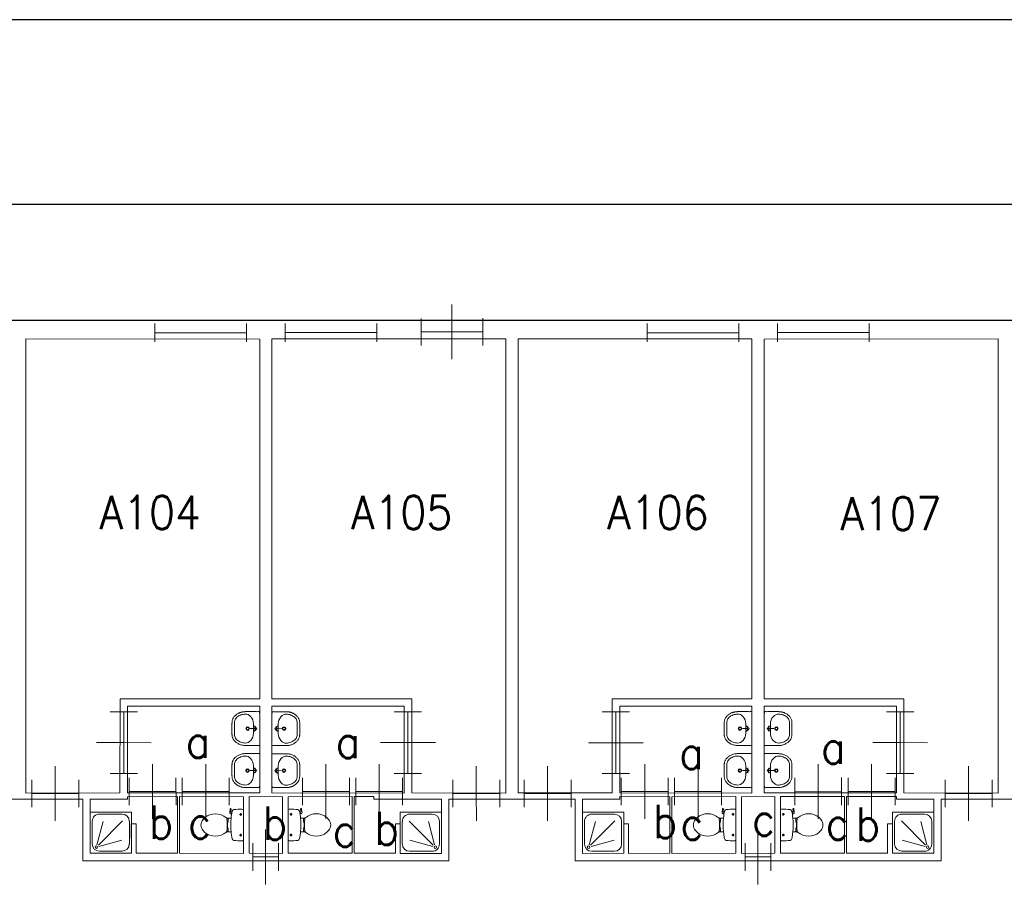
# Model space of a CAD drawing. Header units: metres. Extents: x 150884 to 151010, y 450410 to 450499.
# Tile 5 of 25: x 150911 to 150927, y 450485 to 450499. Entities that reach past the tile are written whole.
import ezdxf
from ezdxf.enums import TextEntityAlignment as Align

# ---------------------------------------------------------------- set-up
doc = ezdxf.new("R2010")
doc.units = ezdxf.units.M
doc.header["$MEASUREMENT"] = 0
for name, color, linetype, lineweight in [('BINNENMUUR', 7, 'Continuous', 0), ('BOUWKUNDE', 7, 'Continuous', 0), ('BUITENMUUR', 7, 'Continuous', 0), ('KADER', 7, 'Continuous', 0), ('LABEL', 7, 'Continuous', 0), ('SANITAIR', 7, 'Continuous', 0)]:
    doc.layers.add(name, color=color, linetype=linetype, lineweight=lineweight)
doc.styles.add('Style-STANDARD', font='STANDARD.shx')

# ---------------------------------------------------------------- blocks, each defined once
blk = doc.blocks.new('202_141')
at = {"layer": 'BOUWKUNDE', "color": 7, "linetype": 'Continuous', "lineweight": 0}
for p, q in [((0.45, 0), (0.45, 0.4)), ((0, -0.2), (-0.001, 0.199)), ((0.9, -0.2), (0.899, 0.2)), ((0, 0), (0.9, 0)), ((0.449, -0.4), (0.45, 0))]:
    blk.add_line(p, q, dxfattribs=at)
at = {"layer": 'KADER', "color": 7, "linetype": 'Continuous', "lineweight": 0, "style": 'Style-STANDARD', "flags": 1}
for tag in ['type', 'soort']:
    blk.add_attdef(tag, (0, 0), '', height=0.324, rotation=288.1924, dxfattribs=at)
blk = doc.blocks.new('223_1')
at = {"layer": 'SANITAIR', "color": 7, "linetype": 'Continuous', "lineweight": 0}
for p, q in [((0.051, 0.225), (0.051, 0.776)), ((0.167, 0.209), (0.316, 0.77)), ((0.785, 0.784), (0.2, 0.199)), ((0.225, 0.951), (0.776, 0.951)), ((0.951, 0.775), (0.951, 0.225)), ((0.209, 0.166), (0.77, 0.316)), ((0.776, 0.051), (0.227, 0.051))]:
    blk.add_line(p, q, dxfattribs=at)
at = {"layer": 'SANITAIR', "color": 7, "linetype": 'Continuous', "lineweight": 0, "extrusion": (0, 0, -1), "flags": 128}
blk.add_lwpolyline([(-0.001, 1.001), (0, 0), (-1.001, 0), (-1, 1.001)], close=True, dxfattribs=at)
at = {"layer": 'SANITAIR', "color": 7, "linetype": 'Continuous', "lineweight": 0, "extrusion": (0, 0, -1)}
blk.add_circle((-0.151, 0.15), 0.0315, dxfattribs=at)
for centre, start, end in [((-0.226, 0.775), 359.9999, 89.9999), ((-0.776, 0.775), 89.9999, 179.9999), ((-0.226, 0.225), 269.9999, 359.9999), ((-0.776, 0.225), 179.9999, 269.9999)]:
    blk.add_arc(centre, 0.175, start, end, dxfattribs=at)
blk = doc.blocks.new('202_147')
at = {"layer": 'BOUWKUNDE', "color": 7, "linetype": 'Continuous', "lineweight": 0}
for p, q in [((0.343, 0), (0.343, 0.4)), ((-0.001, -0.2), (0, 0.2)), ((0.686, -0.2), (0.686, 0.2)), ((0, 0), (0.687, 0)), ((0.343, -0.4), (0.343, 0))]:
    blk.add_line(p, q, dxfattribs=at)
at = {"layer": 'KADER', "color": 7, "linetype": 'Continuous', "lineweight": 0, "extrusion": (0, 0, -1), "style": 'Style-STANDARD', "flags": 1}
for tag in ['soort', 'type']:
    blk.add_attdef(tag, (0, 0), '', height=0.324, rotation=288.1924, dxfattribs=at)
blk = doc.blocks.new('202_148')
at = {"layer": 'BOUWKUNDE', "color": 7, "linetype": 'Continuous', "lineweight": 0}
for p, q in [((0.343, 0), (0.343, 0.4)), ((-0.001, -0.2), (0, 0.2)), ((0.687, -0.2), (0.686, 0.2)), ((0, 0), (0.687, 0)), ((0.343, -0.4), (0.343, 0))]:
    blk.add_line(p, q, dxfattribs=at)
at = {"layer": 'KADER', "color": 7, "linetype": 'Continuous', "lineweight": 0, "extrusion": (0, 0, -1), "style": 'Style-STANDARD', "flags": 1}
for tag in ['soort', 'type']:
    blk.add_attdef(tag, (0, 0), '', height=0.324, rotation=288.1924, dxfattribs=at)
blk = doc.blocks.new('202_149')
at = {"layer": 'BOUWKUNDE', "color": 7, "linetype": 'Continuous', "lineweight": 0}
for p, q in [((0.343, 0), (0.344, 0.4)), ((0, -0.2), (0.001, 0.2)), ((0.687, -0.2), (0.687, 0.2)), ((0, 0), (0.687, 0)), ((0.344, -0.4), (0.343, 0))]:
    blk.add_line(p, q, dxfattribs=at)
at = {"layer": 'KADER', "color": 7, "linetype": 'Continuous', "lineweight": 0, "extrusion": (0, 0, -1), "style": 'Style-STANDARD', "flags": 1}
for tag in ['soort', 'type']:
    blk.add_attdef(tag, (0, 0), '', height=0.324, rotation=288.1924, dxfattribs=at)
blk = doc.blocks.new('WASTB')
at = {"layer": 'SANITAIR', "color": 7, "linetype": 'Continuous', "lineweight": 0}
for p, q in [((-6.5, 0), (-15.3, 0.1)), ((-10, 7.9), (-10, -7.9)), ((-6.4, 3.7), (-8.9, 2.9)), ((-6.5, 0), (-8.2, 4.5)), ((-6.5, 0), (-8.2, -4.5)), ((-6.4, -3.7), (-8.9, -2.9))]:
    blk.add_line(p, q, dxfattribs=at)
for centre, radius in [((-19.6, 0), 3), ((-19.6, 0), 2), ((-6.6, 0), 1.75)]:
    blk.add_circle(centre, radius, dxfattribs=at)
blk.add_ellipse((-21, 9.6), major_axis=(4, -13.6), ratio=0.751905, start_param=1.224555, end_param=2.997882, dxfattribs=at)
at = {"layer": 'SANITAIR', "color": 7, "linetype": 'Continuous', "lineweight": 0, "extrusion": (0, 0, -1)}
blk.add_ellipse((-21, -9.6), major_axis=(4, 13.6), ratio=0.751905, start_param=1.224555, end_param=2.997882, dxfattribs=at)
at = {"layer": 'SANITAIR', "color": 7, "linetype": 'Continuous', "lineweight": 0}
for points, weights, knots in [([(0, 27.5), (-11.8, 27.6), (-23.5, 27.6), (-45.6, 27), (-45, 9.2), (-45, 0), (-45, -9.1), (-45.6, -27), (-23.6, -27.5), (-11.8, -27.5), (0, -27.5), (0, 0), (0, 27.5)], [1, 1, 1, 0.707108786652, 1, 1, 1, 0.707108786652, 1, 1, 1, 1, 1], [0, 0, 0, 0.166667, 0.166667, 0.333333, 0.333333, 0.5, 0.5, 0.666667, 0.666667, 0.833333, 0.833333, 1, 1, 1]), ([(-23.5, -23.5), (-41.5, -23.1), (-41, -9.2), (-41, -9.1), (-41, -9), (-41, 0.1), (-41, 9.1), (-41, 9.2), (-41, 9.3), (-41.5, 23.1), (-23.5, 23.5)], [1, 0.707108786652, 1, 1, 1, 1, 1, 1, 1, 0.707108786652, 1], [0, 0, 0, 0.2, 0.2, 0.4, 0.4, 0.6, 0.6, 0.8, 0.8, 1, 1, 1])]:
    blk.add_rational_spline(points, weights, degree=2, knots=knots, dxfattribs=at)
blk = doc.blocks.new('221')
at = {"layer": 'SANITAIR', "color": 7, "linetype": 'Continuous', "lineweight": 0, "xscale": 0.009997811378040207, "yscale": 0.009997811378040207, "zscale": 0.009997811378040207, "rotation": 90}
blk.add_blockref('WASTB', (0, 0), dxfattribs=at)
blk = doc.blocks.new('WASTB_1')
at = {"layer": 'SANITAIR', "color": 7, "linetype": 'Continuous', "lineweight": 0}
for p, q in [((-6.5, 0), (-15.3, -0.1)), ((-10, 7.9), (-10, -7.9)), ((-6.4, 3.6), (-8.9, 2.9)), ((-6.5, 0), (-8.2, 4.5)), ((-6.5, 0), (-8.2, -4.5)), ((-6.4, -3.7), (-8.8, -2.9))]:
    blk.add_line(p, q, dxfattribs=at)
at = {"layer": 'SANITAIR', "color": 7, "linetype": 'Continuous', "lineweight": 0, "extrusion": (0, 0, -1)}
for centre, radius in [((19.5, 0), 3), ((19.5, 0), 2), ((6.5, 0), 1.75)]:
    blk.add_circle(centre, radius, dxfattribs=at)
at = {"layer": 'SANITAIR', "color": 7, "linetype": 'Continuous', "lineweight": 0}
blk.add_ellipse((-21, 9.6), major_axis=(4, -13.6), ratio=0.751905, start_param=1.224555, end_param=2.997882, dxfattribs=at)
at = {"layer": 'SANITAIR', "color": 7, "linetype": 'Continuous', "lineweight": 0, "extrusion": (0, 0, -1)}
blk.add_ellipse((-21, -9.7), major_axis=(4, 13.6), ratio=0.751905, start_param=1.224555, end_param=2.997882, dxfattribs=at)
at = {"layer": 'SANITAIR', "color": 7, "linetype": 'Continuous', "lineweight": 0}
for points, weights, knots in [([(0, 27.5), (-11.8, 27.5), (-23.5, 27.5), (-45.6, 27), (-45, 9.1), (-45, 0), (-45, -9.1), (-45.6, -27), (-23.6, -27.5), (-11.8, -27.6), (0, -27.5), (0, 0), (0, 27.5)], [1, 1, 1, 0.707108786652, 1, 1, 1, 0.707108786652, 1, 1, 1, 1, 1], [0, 0, 0, 0.166667, 0.166667, 0.333333, 0.333333, 0.5, 0.5, 0.666667, 0.666667, 0.833333, 0.833333, 1, 1, 1]), ([(-23.4, -23.5), (-41.5, -23.1), (-41, -9.3), (-41, -9.2), (-41, -9.1), (-41, -0.1), (-41, 9), (-41, 9.1), (-41, 9.2), (-41.5, 23.1), (-23.4, 23.5)], [1, 0.707108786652, 1, 1, 1, 1, 1, 1, 1, 0.707108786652, 1], [0, 0, 0, 0.2, 0.2, 0.4, 0.4, 0.6, 0.6, 0.8, 0.8, 1, 1, 1])]:
    blk.add_rational_spline(points, weights, degree=2, knots=knots, dxfattribs=at)
blk = doc.blocks.new('221_1')
at = {"layer": 'SANITAIR', "color": 7, "linetype": 'Continuous', "lineweight": 0, "xscale": 0.009997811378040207, "yscale": 0.009997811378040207, "zscale": 0.009997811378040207, "rotation": 90}
blk.add_blockref('WASTB_1', (0, 0), dxfattribs=at)
blk = doc.blocks.new('TOIL2B_1')
at = {"layer": 'SANITAIR', "color": 7, "linetype": 'Continuous', "lineweight": 0}
for p, q in [((25.4, 0), (-24.2, 0.1)), ((-13.7, -4.4), (-17.8, -4.5)), ((-15.7, -6.6), (-15.7, -2.4)), ((19.9, -4.4), (15.8, -4.4)), ((17.9, -6.5), (17.9, -2.5)), ((-10.5, -20), (-10.5, -23)), ((-9.4, -27.1), (-9.5, -25)), ((-9.5, -25), (-5.1, -25)), ((-6.1, -24.9), (-6.1, -26.8)), ((-5.1, -25), (-5.1, -26.6)), ((-5.1, -25.5), (-2.9, -25.4)), ((-2.9, -25.4), (-2.9, -26)), ((-2.9, -26), (4.1, -26)), ((6.4, -25.4), (4.1, -25.5)), ((4.1, -25.5), (4.1, -26)), ((6.3, -25), (6.3, -26.6)), ((10.7, -25), (6.3, -25)), ((7.3, -25), (7.3, -26.7)), ((10.7, -27), (10.7, -25)), ((11.7, -23), (11.7, -19.9)), ((18.4, -19.2), (18.9, -20.6)), ((18.7, -20.1), (21.6, -19.6)), ((21.7, -19.7), (21.4, -18.7)), ((26.8, -21.5), (21.6, -22.3)), ((22.8, -20.4), (26.5, -19.9)), ((27, -20.3), (27.2, -20.9))]:
    blk.add_line(p, q, dxfattribs=at)
at = {"layer": 'SANITAIR', "color": 7, "linetype": 'Continuous', "lineweight": 0, "extrusion": (0, 0, -1)}
for centre in [(15.7, -4.5), (-17.9, -4.5)]:
    blk.add_circle(centre, 1.2, dxfattribs=at)
at = {"layer": 'SANITAIR', "color": 7, "linetype": 'Continuous', "lineweight": 0}
for centre, radius, start, end in [((-20.8, -2.7), 4.34, 141.7699, 181.0192), ((89.9, -2.8), 115, 180.0001, 186.3309), ((-21, -15.1), 3.4, 186.3309, 259.2905), ((22.3, -15.1), 3.35, 280.7271, 353.6509), ((22, -2.7), 4.34, 358.9809, 38.2303), ((-88.6, -2.8), 115, 353.6509, 0.0001), ((0.6, 99.5), 120, 259.2905, 264.6982), ((24.7, -55.3), 45, 146.1571, 148.9078), ((-23.4, -23.1), 12.9, 326.1571, 0.0001), ((-9.4, -29.2), 2, 96.9359, 142.5801), ((0.7, 99.3), 119.8, 264.6982, 275.302), ((1.5, -119.1), 92.6, 84.3006, 96.9359), ((10.5, -29), 2, 37.7818, 84.3006), ((0.6, 99.5), 120, 275.302, 280.7271), ((24.6, -23.1), 12.9, 180.0001, 213.843), ((-23.5, -55.3), 45, 31.0924, 33.843), ((21.3, -19.9), 2.5, 195.9273, 278.478), ((22.7, -19.5), 1, 191.8887, 277.2239), ((26.6, -20.5), 0.5, 15.7398, 97.2239), ((26.8, -21.2), 0.5, 278.478, 15.7398), ((8.7, -45.6), 26.3, 148.9078, 230.8792), ((-7.4, -45.6), 26.3, 309.1209, 31.0924), ((0.6, -55.5), 13.5, 230.8792, 309.1209)]:
    blk.add_arc(centre, radius, start, end, dxfattribs=at)
blk = doc.blocks.new('220_1')
at = {"layer": 'SANITAIR', "color": 7, "linetype": 'Continuous', "lineweight": 0, "xscale": 0.009997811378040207, "yscale": 0.009997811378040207, "zscale": 0.009997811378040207}
blk.add_blockref('TOIL2B_1', (-0.006, 0), dxfattribs=at)
blk = doc.blocks.new('202_150')
at = {"layer": 'BOUWKUNDE', "color": 7, "linetype": 'Continuous', "lineweight": 0}
for p, q in [((0.187, 0), (0.187, 0.4)), ((-0.001, -0.2), (0, 0.2)), ((0.375, -0.2), (0.375, 0.2)), ((0, 0), (0.374, 0)), ((0.187, -0.4), (0.187, 0))]:
    blk.add_line(p, q, dxfattribs=at)
at = {"layer": 'KADER', "color": 7, "linetype": 'Continuous', "lineweight": 0, "extrusion": (0, 0, -1), "style": 'Style-STANDARD', "flags": 1}
for tag in ['soort', 'type']:
    blk.add_attdef(tag, (0, 0), '', height=0.324, rotation=108.1924, dxfattribs=at)
blk = doc.blocks.new('TOIL2B')
at = {"layer": 'SANITAIR', "color": 7, "linetype": 'Continuous', "lineweight": 0}
for p, q in [((25.5, 0.1), (-24.2, 0)), ((-13.7, -4.4), (-17.8, -4.4)), ((-15.6, -6.6), (-15.6, -2.4)), ((19.9, -4.5), (15.8, -4.4)), ((17.9, -6.5), (18, -2.5)), ((-10.5, -19.9), (-10.4, -23)), ((-9.5, -27.1), (-9.5, -25)), ((-9.5, -25), (-5, -25)), ((-6.1, -25), (-6, -26.8)), ((-5, -25), (-5.1, -26.7)), ((-5.1, -25.4), (-2.9, -25.4)), ((-2.9, -25.4), (-2.8, -25.9)), ((-2.8, -25.9), (4.1, -26)), ((4.2, -25.4), (4.1, -26)), ((6.4, -25.4), (4.2, -25.4)), ((6.3, -24.9), (6.3, -26.5)), ((10.7, -24.9), (6.3, -24.9)), ((7.4, -24.9), (7.3, -26.7)), ((10.8, -26.9), (10.7, -24.9)), ((11.8, -22.9), (11.7, -20)), ((18.4, -19.2), (19, -20.6)), ((18.7, -20.1), (21.6, -19.6)), ((21.7, -19.7), (21.4, -18.7)), ((26.8, -21.6), (21.7, -22.3)), ((22.8, -20.4), (26.6, -20)), ((27, -20.3), (27.2, -21))]:
    blk.add_line(p, q, dxfattribs=at)
for centre in [(-15.7, -4.5), (17.9, -4.5)]:
    blk.add_circle(centre, 1.2, dxfattribs=at)
for centre, radius, start, end in [((-20.8, -2.7), 4.34, 141.7697, 181.0191), ((22.1, -2.7), 4.34, 358.9808, 38.2302), ((89.9, -2.8), 115, 179.9999, 186.3308), ((-21, -15.1), 3.4, 186.3308, 259.2904), ((22.4, -15.1), 3.35, 280.727, 353.6508), ((-88.6, -2.8), 115, 353.6508, 359.9999), ((0.6, 99.5), 120, 259.2903, 264.698), ((24.7, -55.3), 45, 146.157, 148.9076), ((-23.4, -23), 12.9, 326.157, 359.9999), ((-9.4, -29.2), 2, 96.9357, 142.58), ((0.7, 99.3), 119.8, 264.698, 275.3018), ((1.5, -119.1), 92.6, 84.3005, 96.9357), ((10.5, -28.9), 2, 37.7817, 84.3005), ((0.6, 99.5), 120, 275.3018, 280.727), ((24.6, -23), 12.9, 179.9999, 213.8429), ((-23.5, -55.3), 45, 31.0922, 33.8429), ((21.3, -19.9), 2.5, 195.9271, 278.4778), ((22.7, -19.5), 1, 191.8886, 277.2237), ((26.6, -20.5), 0.5, 15.7397, 97.2237), ((26.8, -21.1), 0.5, 278.4778, 15.7397), ((8.7, -45.6), 26.3, 148.9076, 230.8791), ((-7.4, -45.6), 26.3, 309.1208, 31.0922), ((0.6, -55.5), 13.5, 230.8791, 309.1208)]:
    blk.add_arc(centre, radius, start, end, dxfattribs=at)
blk = doc.blocks.new('220')
at = {"layer": 'SANITAIR', "color": 7, "linetype": 'Continuous', "lineweight": 0, "xscale": 0.009997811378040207, "yscale": 0.009997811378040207, "zscale": 0.009997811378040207}
blk.add_blockref('TOIL2B', (-0.006, 0), dxfattribs=at)
blk = doc.blocks.new('202_151')
at = {"layer": 'BOUWKUNDE', "color": 7, "linetype": 'Continuous', "lineweight": 0}
for p, q in [((0.343, 0), (0.343, 0.4)), ((0, -0.2), (0, 0.2)), ((0.686, -0.2), (0.687, 0.201)), ((0, 0), (0.687, 0.001)), ((0.344, -0.4), (0.343, 0))]:
    blk.add_line(p, q, dxfattribs=at)
at = {"layer": 'KADER', "color": 7, "linetype": 'Continuous', "lineweight": 0, "style": 'Style-STANDARD', "flags": 1}
for tag in ['type', 'soort']:
    blk.add_attdef(tag, (0, 0), '', height=0.324, rotation=288.1924, dxfattribs=at)
blk = doc.blocks.new('202_152')
at = {"layer": 'BOUWKUNDE', "color": 7, "linetype": 'Continuous', "lineweight": 0}
for p, q in [((0.343, 0), (0.344, 0.4)), ((0.001, -0.2), (0, 0.2)), ((0.687, -0.2), (0.687, 0.2)), ((0, 0), (0.687, 0)), ((0.344, -0.4), (0.343, 0))]:
    blk.add_line(p, q, dxfattribs=at)
at = {"layer": 'KADER', "color": 7, "linetype": 'Continuous', "lineweight": 0, "style": 'Style-STANDARD', "flags": 1}
for tag in ['type', 'soort']:
    blk.add_attdef(tag, (0, 0), '', height=0.324, rotation=288.1924, dxfattribs=at)
blk = doc.blocks.new('223')
at = {"layer": 'SANITAIR', "color": 7, "linetype": 'Continuous', "lineweight": 0}
for p, q in [((0.051, 0.225), (0.051, 0.776)), ((0.166, 0.209), (0.316, 0.77)), ((0.784, 0.784), (0.199, 0.199)), ((0.225, 0.951), (0.775, 0.951)), ((0.951, 0.776), (0.951, 0.225)), ((0.209, 0.167), (0.77, 0.316)), ((0.775, 0.051), (0.225, 0.051))]:
    blk.add_line(p, q, dxfattribs=at)
at = {"layer": 'SANITAIR', "color": 7, "linetype": 'Continuous', "lineweight": 0, "flags": 128}
blk.add_lwpolyline([(0, 1.001), (0, 0), (1, 0.001), (1, 1)], close=True, dxfattribs=at)
at = {"layer": 'SANITAIR', "color": 7, "linetype": 'Continuous', "lineweight": 0}
blk.add_circle((0.15, 0.15), 0.0315, dxfattribs=at)
at = {"layer": 'SANITAIR', "color": 7, "linetype": 'Continuous', "lineweight": 0, "extrusion": (0, 0, -1)}
for centre, start, end in [((-0.225, 0.775), 0.0001, 90.0001), ((-0.775, 0.775), 90.0001, 180.0001), ((-0.225, 0.225), 270.0001, 0.0001), ((-0.775, 0.225), 180.0001, 270.0001)]:
    blk.add_arc(centre, 0.175, start, end, dxfattribs=at)
blk = doc.blocks.new('202_153')
at = {"layer": 'BOUWKUNDE', "color": 7, "linetype": 'Continuous', "lineweight": 0}
for p, q in [((0.343, 0), (0.343, 0.4)), ((0, -0.2), (0, 0.2)), ((0.687, -0.2), (0.687, 0.2)), ((0, 0), (0.687, 0)), ((0.344, -0.4), (0.343, 0))]:
    blk.add_line(p, q, dxfattribs=at)
at = {"layer": 'KADER', "color": 7, "linetype": 'Continuous', "lineweight": 0, "style": 'Style-STANDARD', "flags": 1}
for tag in ['type', 'soort']:
    blk.add_attdef(tag, (0, 0), '', height=0.324, rotation=288.1924, dxfattribs=at)
blk = doc.blocks.new('204')
at = {"layer": 'BOUWKUNDE', "color": 7, "linetype": 'Continuous', "lineweight": 0}
for p, q in [((0, -0.101), (0, 0.101)), ((1, -0.101), (1, 0.1)), ((0, 0), (1, 0))]:
    blk.add_line(p, q, dxfattribs=at)
blk = doc.blocks.new('204_1')
at = {"layer": 'BOUWKUNDE', "color": 7, "linetype": 'Continuous', "lineweight": 0}
for p, q in [((0, -0.101), (0, 0.101)), ((1, -0.1), (1, 0.101)), ((0, 0), (1, 0))]:
    blk.add_line(p, q, dxfattribs=at)
blk = doc.blocks.new('202_154')
at = {"layer": 'BOUWKUNDE', "color": 7, "linetype": 'Continuous', "lineweight": 0}
for p, q in [((0.343, 0), (0.343, 0.4)), ((-0.001, -0.2), (0, 0.2)), ((0.686, -0.2), (0.686, 0.2)), ((0, 0), (0.687, 0)), ((0.343, -0.4), (0.343, 0))]:
    blk.add_line(p, q, dxfattribs=at)
at = {"layer": 'KADER', "color": 7, "linetype": 'Continuous', "lineweight": 0, "extrusion": (0, 0, -1), "style": 'Style-STANDARD', "flags": 1}
for tag in ['soort', 'type']:
    blk.add_attdef(tag, (0, 0), '', height=0.324, rotation=288.1924, dxfattribs=at)
blk = doc.blocks.new('202_155')
at = {"layer": 'BOUWKUNDE', "color": 7, "linetype": 'Continuous', "lineweight": 0}
for p, q in [((0.343, 0), (0.343, 0.4)), ((-0.001, -0.2), (0, 0.2)), ((0.687, -0.2), (0.686, 0.201)), ((0, 0), (0.687, 0)), ((0.343, -0.4), (0.343, 0))]:
    blk.add_line(p, q, dxfattribs=at)
at = {"layer": 'KADER', "color": 7, "linetype": 'Continuous', "lineweight": 0, "extrusion": (0, 0, -1), "style": 'Style-STANDARD', "flags": 1}
for tag in ['soort', 'type']:
    blk.add_attdef(tag, (0, 0), '', height=0.324, rotation=288.1924, dxfattribs=at)
blk = doc.blocks.new('202_156')
at = {"layer": 'BOUWKUNDE', "color": 7, "linetype": 'Continuous', "lineweight": 0}
for p, q in [((0.343, 0), (0.344, 0.4)), ((0, -0.2), (0.001, 0.2)), ((0.687, -0.201), (0.687, 0.2)), ((0, 0), (0.687, -0.001)), ((0.344, -0.4), (0.343, 0))]:
    blk.add_line(p, q, dxfattribs=at)
at = {"layer": 'KADER', "color": 7, "linetype": 'Continuous', "lineweight": 0, "extrusion": (0, 0, -1), "style": 'Style-STANDARD', "flags": 1}
for tag in ['soort', 'type']:
    blk.add_attdef(tag, (0, 0), '', height=0.324, rotation=288.1924, dxfattribs=at)
blk = doc.blocks.new('202_157')
at = {"layer": 'BOUWKUNDE', "color": 7, "linetype": 'Continuous', "lineweight": 0}
for p, q in [((0.187, 0), (0.187, 0.4)), ((-0.001, -0.2), (0, 0.2)), ((0.375, -0.2), (0.375, 0.2)), ((0, 0), (0.374, 0)), ((0.187, -0.4), (0.187, 0))]:
    blk.add_line(p, q, dxfattribs=at)
at = {"layer": 'KADER', "color": 7, "linetype": 'Continuous', "lineweight": 0, "extrusion": (0, 0, -1), "style": 'Style-STANDARD', "flags": 1}
for tag in ['soort', 'type']:
    blk.add_attdef(tag, (0, 0), '', height=0.324, rotation=108.1924, dxfattribs=at)
blk = doc.blocks.new('202_158')
at = {"layer": 'BOUWKUNDE', "color": 7, "linetype": 'Continuous', "lineweight": 0}
for p, q in [((0.343, 0), (0.344, 0.4)), ((0.001, -0.2), (0, 0.2)), ((0.687, -0.2), (0.687, 0.2)), ((0, 0), (0.687, 0)), ((0.344, -0.4), (0.343, 0))]:
    blk.add_line(p, q, dxfattribs=at)
at = {"layer": 'KADER', "color": 7, "linetype": 'Continuous', "lineweight": 0, "style": 'Style-STANDARD', "flags": 1}
for tag in ['type', 'soort']:
    blk.add_attdef(tag, (0, 0), '', height=0.324, rotation=288.1924, dxfattribs=at)
blk = doc.blocks.new('202_159')
at = {"layer": 'BOUWKUNDE', "color": 7, "linetype": 'Continuous', "lineweight": 0}
for p, q in [((0.343, 0), (0.344, 0.4)), ((0.001, -0.2), (0, 0.2)), ((0.687, -0.2), (0.687, 0.2)), ((0, 0), (0.687, 0)), ((0.344, -0.4), (0.343, 0))]:
    blk.add_line(p, q, dxfattribs=at)
at = {"layer": 'KADER', "color": 7, "linetype": 'Continuous', "lineweight": 0, "style": 'Style-STANDARD', "flags": 1}
for tag in ['type', 'soort']:
    blk.add_attdef(tag, (0, 0), '', height=0.324, rotation=288.1924, dxfattribs=at)
blk = doc.blocks.new('202_160')
at = {"layer": 'BOUWKUNDE', "color": 7, "linetype": 'Continuous', "lineweight": 0}
for p, q in [((0.343, 0), (0.343, 0.4)), ((0, -0.2), (0, 0.2)), ((0.687, -0.2), (0.687, 0.201)), ((0, 0), (0.687, 0.001)), ((0.344, -0.4), (0.343, 0))]:
    blk.add_line(p, q, dxfattribs=at)
at = {"layer": 'KADER', "color": 7, "linetype": 'Continuous', "lineweight": 0, "style": 'Style-STANDARD', "flags": 1}
for tag in ['type', 'soort']:
    blk.add_attdef(tag, (0, 0), '', height=0.324, rotation=288.1924, dxfattribs=at)
blk = doc.blocks.new('202_170')
at = {"layer": 'BOUWKUNDE', "color": 7, "linetype": 'Continuous', "lineweight": 0}
for p, q in [((0.449, 0), (0.449, 0.4)), ((-0.001, -0.2), (0, 0.2)), ((0.899, -0.2), (0.9, 0.2)), ((0, 0), (0.899, 0)), ((0.45, -0.4), (0.449, 0))]:
    blk.add_line(p, q, dxfattribs=at)
at = {"layer": 'KADER', "color": 7, "linetype": 'Continuous', "lineweight": 0, "extrusion": (0, 0, -1), "style": 'Style-STANDARD', "flags": 1}
for tag in ['type', 'soort']:
    blk.add_attdef(tag, (0, 0), '', height=0.324, rotation=198.1924, dxfattribs=at)
blk = doc.blocks.new('202_171')
at = {"layer": 'BOUWKUNDE', "color": 7, "linetype": 'Continuous', "lineweight": 0}
for p, q in [((0.45, 0), (0.45, 0.4)), ((0, -0.2), (0, 0.2)), ((0.9, -0.2), (0.9, 0.2)), ((0, 0), (0.9, 0)), ((0.45, -0.4), (0.45, 0))]:
    blk.add_line(p, q, dxfattribs=at)
at = {"layer": 'KADER', "color": 7, "linetype": 'Continuous', "lineweight": 0, "style": 'Style-STANDARD', "flags": 1}
for tag in ['soort', 'type']:
    blk.add_attdef(tag, (0, 0), '', height=0.324, rotation=18.1924, dxfattribs=at)
blk = doc.blocks.new('202_172')
at = {"layer": 'BOUWKUNDE', "color": 7, "linetype": 'Continuous', "lineweight": 0}
for p, q in [((0.45, 0), (0.45, 0.4)), ((0, -0.2), (0, 0.2)), ((0.899, -0.2), (0.9, 0.2)), ((0, 0), (0.9, 0)), ((0.45, -0.4), (0.45, 0))]:
    blk.add_line(p, q, dxfattribs=at)
at = {"layer": 'KADER', "color": 7, "linetype": 'Continuous', "lineweight": 0, "extrusion": (0, 0, -1), "style": 'Style-STANDARD', "flags": 1}
for tag in ['type', 'soort']:
    blk.add_attdef(tag, (0, 0), '', height=0.324, rotation=198.1924, dxfattribs=at)
blk = doc.blocks.new('202_173')
at = {"layer": 'BOUWKUNDE', "color": 7, "linetype": 'Continuous', "lineweight": 0}
for p, q in [((0.45, 0), (0.451, 0.4)), ((0.001, -0.2), (0, 0.2)), ((0.901, -0.2), (0.9, 0.2)), ((0, 0), (0.9, 0)), ((0.45, -0.4), (0.45, 0))]:
    blk.add_line(p, q, dxfattribs=at)
at = {"layer": 'KADER', "color": 7, "linetype": 'Continuous', "lineweight": 0, "style": 'Style-STANDARD', "flags": 1}
for tag in ['soort', 'type']:
    blk.add_attdef(tag, (0, 0), '', height=0.324, rotation=18.1924, dxfattribs=at)
blk = doc.blocks.new('A3L')
at = {"layer": 'KADER', "color": 7, "linetype": 'Continuous', "lineweight": 30}
for p, q in [((2, 57.399), (-82, 57.4)), ((-0.001, 55.399), (-77, 55.4))]:
    blk.add_line(p, q, dxfattribs=at)

msp = doc.modelspace()

# ---------------------------------------------------------------- linework, layer by layer
at = {"layer": 'BINNENMUUR', "color": 7, "linetype": 'Continuous', "lineweight": 13, "flags": 128}
for points in [[(150911.415, 450493.76), (150911.415, 450486.384), (150912.945, 450486.385), (150912.946, 450487.915), (150915.215, 450487.915), (150915.215, 450493.759)], [(150915.415, 450493.76), (150915.415, 450487.915), (150917.685, 450487.914), (150917.685, 450486.385), (150919.215, 450486.384), (150919.215, 450493.76)], [(150919.415, 450493.76), (150919.414, 450486.385), (150920.945, 450486.385), (150920.945, 450487.915), (150923.215, 450487.915), (150923.215, 450493.76)], [(150923.415, 450493.759), (150923.415, 450487.914), (150925.685, 450487.915), (150925.685, 450486.385), (150927.216, 450486.384), (150927.215, 450493.76)], [(150913.065, 450487.795), (150913.065, 450486.385), (150915.215, 450486.385), (150915.215, 450487.795)], [(150915.415, 450487.795), (150915.414, 450486.385), (150917.565, 450486.384), (150917.565, 450487.795)], [(150921.065, 450487.795), (150921.065, 450486.385), (150923.215, 450486.384), (150923.215, 450487.795)], [(150923.415, 450487.794), (150923.414, 450486.385), (150925.565, 450486.385), (150925.565, 450487.794)], [(150912.46, 450486.285), (150912.46, 450485.405), (150913.13, 450485.405), (150913.129, 450485.885), (150913.21, 450485.885), (150913.21, 450485.405), (150913.88, 450485.405), (150913.88, 450486.325), (150913.065, 450486.324), (150913.065, 450486.285)], [(150913.911, 450486.325), (150913.911, 450485.405), (150914.951, 450485.404), (150914.951, 450486.324)], [(150915.045, 450486.325), (150915.045, 450485.405), (150915.585, 450485.404), (150915.585, 450486.324)], [(150915.679, 450486.324), (150915.679, 450485.405), (150916.719, 450485.405), (150916.718, 450486.325)], [(150916.75, 450485.405), (150917.42, 450485.405), (150917.42, 450485.885), (150917.5, 450485.885), (150917.5, 450485.405), (150918.17, 450485.404), (150918.17, 450486.284), (150917.07, 450486.285), (150917.07, 450486.325), (150916.75, 450486.325)], [(150921.88, 450486.324), (150921.065, 450486.325), (150921.065, 450486.285), (150920.46, 450486.284), (150920.46, 450485.404), (150921.13, 450485.405), (150921.13, 450485.885), (150921.21, 450485.885), (150921.21, 450485.404), (150921.88, 450485.405)], [(150921.911, 450486.324), (150921.911, 450485.404), (150922.951, 450485.405), (150922.951, 450486.325)], [(150923.045, 450486.324), (150923.045, 450485.404), (150923.585, 450485.405), (150923.585, 450486.325)], [(150923.678, 450486.325), (150923.679, 450485.405), (150924.719, 450485.405), (150924.718, 450486.325)], [(150924.75, 450486.325), (150924.75, 450485.405), (150925.42, 450485.405), (150925.42, 450485.885), (150925.5, 450485.885), (150925.5, 450485.405), (150926.17, 450485.405), (150926.17, 450486.285), (150925.565, 450486.285), (150925.565, 450486.325)]]:
    msp.add_lwpolyline(points, close=True, dxfattribs=at)
msp.add_lwpolyline([(150910.29, 450482.884), (150912.34, 450482.884), (150912.34, 450483.884), (150918.29, 450483.884), (150918.29, 450482.884), (150920.34, 450482.884), (150920.34, 450483.884), (150926.29, 450483.883), (150926.29, 450482.884), (150928.34, 450482.883), (150928.341, 450483.884), (150929.565, 450483.884), (150929.565, 450485.285), (150928.34, 450485.285), (150928.34, 450486.284), (150926.29, 450486.285), (150926.29, 450485.284), (150920.34, 450485.285), (150920.34, 450486.285), (150918.29, 450486.285), (150918.29, 450485.285), (150912.34, 450485.285), (150912.34, 450486.285), (150910.29, 450486.285)], dxfattribs=at)
at = {"layer": 'BUITENMUUR', "color": 7, "linetype": 'Continuous', "lineweight": 30, "flags": 128}
msp.add_lwpolyline([(150963.015, 450476.725), (150963.015, 450475.091), (150987.615, 450475.091), (150987.615, 450482.866), (150987.615, 450494.019), (150963.015, 450494.019), (150963.015, 450492.395), (150959.615, 450492.394), (150959.615, 450494.059), (150903.015, 450494.059), (150903.015, 450492.435), (150899.015, 450492.434), (150899.015, 450476.733), (150903.015, 450476.734), (150903.015, 450475.109), (150959.615, 450475.109), (150959.615, 450476.726)], close=True, dxfattribs=at)

# ---------------------------------------------------------------- block references
at = {"layer": 'BOUWKUNDE', "color": 7, "linetype": 'Continuous', "lineweight": 0}
for name, p, xscale, yscale, zscale in [('202_141', (150917.84, 450493.874), 1.11111162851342, 1.11111162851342, 1.11111162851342), ('204', (150915.63, 450493.863), 1.489406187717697, 1.489406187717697, 1.489406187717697), ('204', (150923.63, 450493.863), 1.489406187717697, 1.489406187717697, 1.489406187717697), ('202_158', (150915.909, 450486.411), 1.11111162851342, 1.11111162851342, 1.11111162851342), ('202_159', (150916.775, 450486.411), 1.11111162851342, 1.11111162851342, 1.11111162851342), ('202_160', (150918.354, 450486.376), 1.11111162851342, 1.11111162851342, 1.11111162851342), ('202_151', (150923.909, 450486.411), 1.11111162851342, 1.11111162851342, 1.11111162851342), ('202_152', (150924.776, 450486.411), 1.11111162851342, 1.11111162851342, 1.11111162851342), ('202_153', (150926.354, 450486.376), 1.11111162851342, 1.11111162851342, 1.11111162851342)]:
    msp.add_blockref(name, p, dxfattribs=dict(at, xscale=xscale, yscale=yscale, zscale=zscale))
at = {"layer": 'BOUWKUNDE', "color": 7, "linetype": 'Continuous', "lineweight": 0, "extrusion": (0, 0, -1)}
for name, p, xscale, yscale, zscale in [('204_1', (-150915, 450493.862), 1.489406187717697, 1.489406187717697, 1.489406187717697), ('204_1', (-150923, 450493.862), 1.489406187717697, 1.489406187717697, 1.489406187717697), ('202_155', (-150912.275, 450486.376), 1.11111162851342, 1.11111162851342, 1.11111162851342), ('202_154', (-150913.854, 450486.411), 1.11111162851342, 1.11111162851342, 1.11111162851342), ('202_156', (-150914.721, 450486.411), 1.11111162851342, 1.11111162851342, 1.11111162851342), ('202_148', (-150920.275, 450486.376), 1.11111162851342, 1.11111162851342, 1.11111162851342), ('202_147', (-150921.854, 450486.411), 1.11111162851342, 1.11111162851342, 1.11111162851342), ('202_149', (-150922.721, 450486.41), 1.11111162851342, 1.11111162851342, 1.11111162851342)]:
    msp.add_blockref(name, p, dxfattribs=dict(at, xscale=xscale, yscale=yscale, zscale=zscale))
at = {"layer": 'BOUWKUNDE', "color": 7, "linetype": 'Continuous', "lineweight": 0, "extrusion": (0, 0, -1), "xscale": 1.11111162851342, "yscale": 1.11111162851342, "zscale": 1.11111162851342}
for name, p, rotation in [('202_170', (-150913.005, 450487.702), 270), ('202_172', (-150921.005, 450487.702), 270), ('202_157', (-150915.103, 450485.345), 180), ('202_150', (-150923.104, 450485.345), 180)]:
    msp.add_blockref(name, p, dxfattribs=dict(at, rotation=rotation))
at = {"layer": 'BOUWKUNDE', "color": 7, "linetype": 'Continuous', "lineweight": 0, "xscale": 1.11111162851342, "yscale": 1.11111162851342, "zscale": 1.11111162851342, "rotation": 270}
for name, p in [('202_171', (150917.625, 450487.703)), ('202_173', (150925.625, 450487.703))]:
    msp.add_blockref(name, p, dxfattribs=at)
at = {"layer": 'KADER', "color": 7, "linetype": 'Continuous', "lineweight": 0, "xscale": 1.5, "yscale": 1.5, "zscale": 1.5}
msp.add_blockref('A3L', (151006.721, 450412.847), dxfattribs=at)
at = {"layer": 'SANITAIR', "color": 7, "linetype": 'Continuous', "lineweight": 0, "extrusion": (0, 0, -1)}
for name, p, xscale, yscale, zscale, rotation in [('221_1', (-150915.215, 450487.431), 0.9999953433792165, 0.9999953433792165, 0.9999953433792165, 90), ('221_1', (-150923.215, 450487.431), 0.9999953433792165, 0.9999953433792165, 0.9999953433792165, 90), ('221_1', (-150915.415, 450486.748), 0.9999953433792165, 0.9999953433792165, 0.9999953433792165, 270), ('221_1', (-150923.415, 450486.749), 0.9999953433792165, 0.9999953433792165, 0.9999953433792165, 270), ('220_1', (-150914.951, 450485.864), 0.9999953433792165, 0.9999953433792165, 0.9999953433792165, 90), ('220_1', (-150922.952, 450485.865), 0.9999953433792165, 0.9999953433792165, 0.9999953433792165, 90), ('223_1', (-150912.46, 450485.405), 0.6699992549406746, 0.6699992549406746, 0.6699992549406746, 90), ('223_1', (-150920.46, 450485.404), 0.6699992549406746, 0.6699992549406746, 0.6699992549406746, 90)]:
    msp.add_blockref(name, p, dxfattribs=dict(at, xscale=xscale, yscale=yscale, zscale=zscale, rotation=rotation))
at = {"layer": 'SANITAIR', "color": 7, "linetype": 'Continuous', "lineweight": 0}
for name, p, xscale, yscale, zscale, rotation in [('221', (150915.415, 450487.43), 0.9999953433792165, 0.9999953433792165, 0.9999953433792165, 90), ('221', (150923.415, 450487.431), 0.9999953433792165, 0.9999953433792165, 0.9999953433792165, 90), ('221', (150915.215, 450486.749), 0.9999953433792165, 0.9999953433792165, 0.9999953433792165, 270), ('221', (150923.215, 450486.749), 0.9999953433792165, 0.9999953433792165, 0.9999953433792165, 270), ('220', (150915.679, 450485.865), 0.9999953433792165, 0.9999953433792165, 0.9999953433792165, 90), ('220', (150923.679, 450485.865), 0.9999953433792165, 0.9999953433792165, 0.9999953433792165, 90), ('223', (150918.17, 450485.404), 0.6699992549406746, 0.6699992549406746, 0.6699992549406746, 90), ('223', (150926.17, 450485.405), 0.6699992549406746, 0.6699992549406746, 0.6699992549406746, 90)]:
    msp.add_blockref(name, p, dxfattribs=dict(at, xscale=xscale, yscale=yscale, zscale=zscale, rotation=rotation))

# ---------------------------------------------------------------- texts
at = {"layer": 'LABEL', "color": 7, "linetype": 'Continuous', "lineweight": 0, "style": 'Style-STANDARD'}
for s, p in [('A104', (150912.615, 450490.943)), ('A105', (150916.701, 450490.943)), ('A106', (150920.865, 450490.943)), ('A107', (150924.656, 450490.923)), ('a', (150914.012, 450487.224)), ('a', (150916.45, 450487.22)), ('a', (150924.335, 450487.129)), ('a', (150922.031, 450487.042)), ('b', (150913.414, 450485.91)), ('b', (150915.262, 450485.894)), ('b', (150917.077, 450485.811)), ('b', (150921.604, 450485.92)), ('c', (150923.215, 450485.958)), ('b', (150924.901, 450485.879)), ('c', (150914.05, 450485.911)), ('c', (150916.402, 450485.78)), ('c', (150922.049, 450485.891)), ('c', (150924.412, 450485.891))]:
    msp.add_text(s, height=0.54, rotation=359.9999, dxfattribs=at).set_placement(p, align=Align.MIDDLE_LEFT)

doc.saveas('drawing.dxf')
